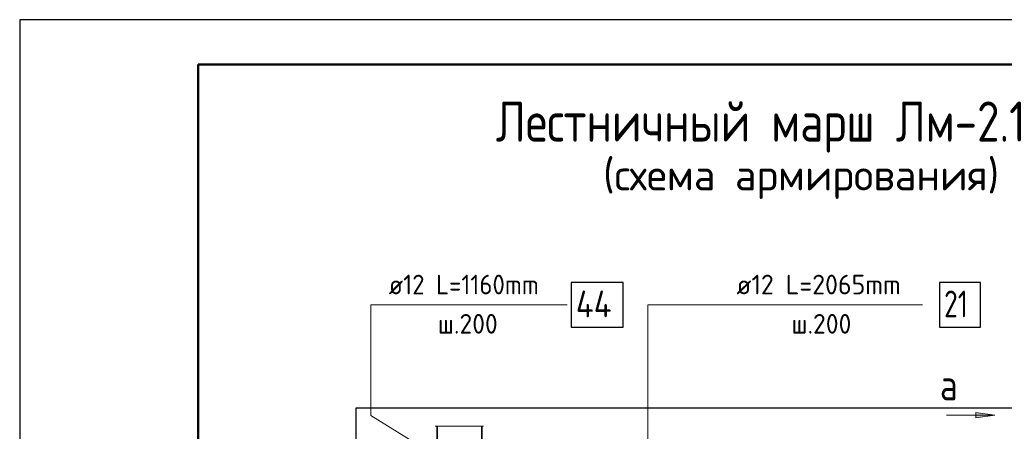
# Model space of a CAD drawing. Header units: millimetres. Extents: x 0 to 21005, y 0 to 14850.
# Tile 12 of 20: x 0 to 5517, y 12545 to 14850. Entities that reach past the tile are written whole.
import ezdxf

# ---------------------------------------------------------------- set-up
doc = ezdxf.new("R2010")
doc.units = ezdxf.units.MM
doc.linetypes.add('______5', pattern=[550, 400, -50, 50, -50])
for name, color, linetype, lineweight in [('Standard', 7, 'Continuous', 25), ('Обрамление П-обр. равн.', 7, 'Continuous', 25), ('Общий01', 7, 'Continuous', 13), ('Текст_ общее', 7, 'Continuous', 25), ('Фоновоя арматура Х1', 7, 'Continuous', 25)]:
    doc.layers.add(name, color=color, linetype=linetype, lineweight=lineweight)
doc.layers.add('ЖБ Стена верхний уровень', color=7, linetype='Continuous', lineweight=25, true_color=0x006e00)
doc.layers.add('Оси', color=7, linetype='______5', true_color=0x656565)
doc.layers.add('Размерная выноска', color=7, linetype='Continuous')
doc.styles.add('ISOCPEUR', font='txt')

msp = doc.modelspace()

# ---------------------------------------------------------------- hatches: boundary and pattern name
at = {"layer": 'Общий01', "linetype": 'Continuous', "lineweight": 13, "transparency": 33554687}
msp.add_hatch(color=7, dxfattribs=at).paths.add_polyline_path([(5358, 12650.5), (5463, 12635.5), (5358, 12620.4)], flags=16)

# ---------------------------------------------------------------- linework, layer by layer
at = {"layer": 'Standard', "color": 7, "linetype": 'Continuous', "lineweight": 25, "transparency": 33554687}
msp.add_line((1000, 14600), (1000, 529.1), dxfattribs=at)
msp.add_lwpolyline([(0, 0), (21000, 0), (21000, 14850), (0, 14850), (0, 0)], close=True, dxfattribs=at)
at = {"layer": 'Standard', "color": 7, "linetype": 'Continuous', "lineweight": 13, "transparency": 33554687}
msp.add_lwpolyline([(21000, 14850), (0, 14850), (0, 0), (21000, 0), (21000, 14850)], dxfattribs=at)
at = {"layer": 'Standard', "color": 7, "linetype": 'Continuous', "lineweight": 50, "transparency": 33554687}
msp.add_lwpolyline([(1000, 14600), (20750, 14600), (20750, 250), (1000, 250), (1000, 14600)], close=True, dxfattribs=at)
at = {"layer": 'Standard', "color": 254, "linetype": 'Continuous', "lineweight": 25, "true_color": 0xc4c4ff, "transparency": 33554687}
msp.add_lwpolyline([(1883, 8340.8), (9518.9, 8340.8), (9518.9, 12673.7), (1883, 12673.7), (1883, 8340.8)], dxfattribs=at)
at = {"layer": 'ЖБ Стена верхний уровень', "color": 7, "linetype": 'Continuous', "lineweight": 35, "transparency": 33554687}
for p, q in [((2338.6, 12573.7), (2338.6, 8700.5)), ((2588.6, 12250.5), (2588.6, 12573.7))]:
    msp.add_line(p, q, dxfattribs=at)
at = {"layer": 'Обрамление П-обр. равн.', "color": 7, "linetype": 'Continuous', "lineweight": 25, "transparency": 33554687}
msp.add_lwpolyline([(5154.1, 13128.3), (5384.1, 13128.3), (5384.1, 13378.3), (5154.1, 13378.3), (5154.1, 13128.3)], dxfattribs=at)
at = {"layer": 'Общий01', "color": 7, "linetype": 'Continuous', "lineweight": 13, "transparency": 33554687}
for p, q in [((5463, 12635.5), (5193, 12635.5)), ((5358, 12635.5), (5350.5, 12635.5)), ((5358, 12620.4), (5358, 12650.5)), ((5358, 12650.5), (5463, 12635.5)), ((5463, 12635.5), (5358, 12620.4)), ((5463, 12635.5), (5463, 12635.5)), ((5463, 12635.5), (5463, 12635.5)), ((5463, 12635.5), (5463, 12635.5))]:
    msp.add_line(p, q, dxfattribs=at)
at = {"layer": 'Оси', "color": 8, "linetype": '______5', "lineweight": -3, "transparency": 33554687}
msp.add_line((2588.4, 12573.7), (2588.4, 6949.1), dxfattribs=at)
at = {"layer": 'Размерная выноска', "color": 7, "linetype": 'Continuous', "lineweight": 13, "transparency": 33554687}
msp.add_line((2598.6, 12573.7), (2328.6, 12573.7), dxfattribs=at)
at = {"layer": 'Текст_ общее', "color": 7, "linetype": 'Continuous', "lineweight": 13, "transparency": 33554687}
for points in [[(3066.6, 13253.3), (1966.6, 13253.3), (1966.6, 12633.3), (3038.6, 11969.1)], [(5058.8, 13253.3), (3518.8, 13253.3), (3518.8, 11743.3), (3373.3, 11570.5)]]:
    msp.add_lwpolyline(points, dxfattribs=at)
at = {"layer": 'Фоновоя арматура Х1', "color": 7, "linetype": 'Continuous', "lineweight": 25, "transparency": 33554687}
msp.add_lwpolyline([(3090.7, 13128.3), (3380.7, 13128.3), (3380.7, 13378.3), (3090.7, 13378.3), (3090.7, 13128.3)], dxfattribs=at)

# ---------------------------------------------------------------- texts
at = {"color": 7, "linetype": 'Continuous', "lineweight": 50, "transparency": 33554687, "attachment_point": 7, "style": 'ISOCPEUR'}
for s, insert, char_height, width in [('\\W0.97;Лестничный марш Лм-2.1', (2666.8, 14106.1), 225, 3595.448), ('\\W0.98;(схема армирования)', (3268.7, 13846.2), 175, 2359.828)]:
    msp.add_mtext(s, dxfattribs=dict(at, insert=insert, char_height=char_height, width=width))
at = {"layer": 'Обрамление П-обр. равн.', "color": 7, "linetype": 'Continuous', "lineweight": 13, "transparency": 33554687, "attachment_point": 7, "style": 'ISOCPEUR'}
for s, insert, char_height, width in [('\\W0.96;ø12 L=2065mm ', (4015.8, 13311.9), 110, 1075.258), ('\\W0.75;21', (5179.1, 13183.3), 150, 236.136), ('\\W0.95;ш.200 ', (4323.8, 13091.9), 110, 481.065)]:
    msp.add_mtext(s, dxfattribs=dict(at, insert=insert, char_height=char_height, width=width))
at = {"layer": 'Общий01', "color": 7, "linetype": 'Continuous', "lineweight": 35, "transparency": 33554687, "insert": (5156, 12717.9), "char_height": 175, "width": 209.908, "attachment_point": 7, "style": 'ISOCPEUR'}
msp.add_mtext('\\W0.80;а', dxfattribs=at)
at = {"layer": 'Фоновоя арматура Х1', "color": 7, "linetype": 'Continuous', "lineweight": 13, "transparency": 33554687, "attachment_point": 7, "style": 'ISOCPEUR'}
for s, insert, char_height, width in [('\\W0.92;ø12 L=1160mm ', (2067.6, 13311.9), 110, 1029.121), ('\\W0.89;44', (3115.7, 13183.3), 150, 306.522), ('\\W0.95;ш.200 ', (2342.6, 13091.9), 110, 481.061)]:
    msp.add_mtext(s, dxfattribs=dict(at, insert=insert, char_height=char_height, width=width))

doc.saveas('drawing.dxf')
